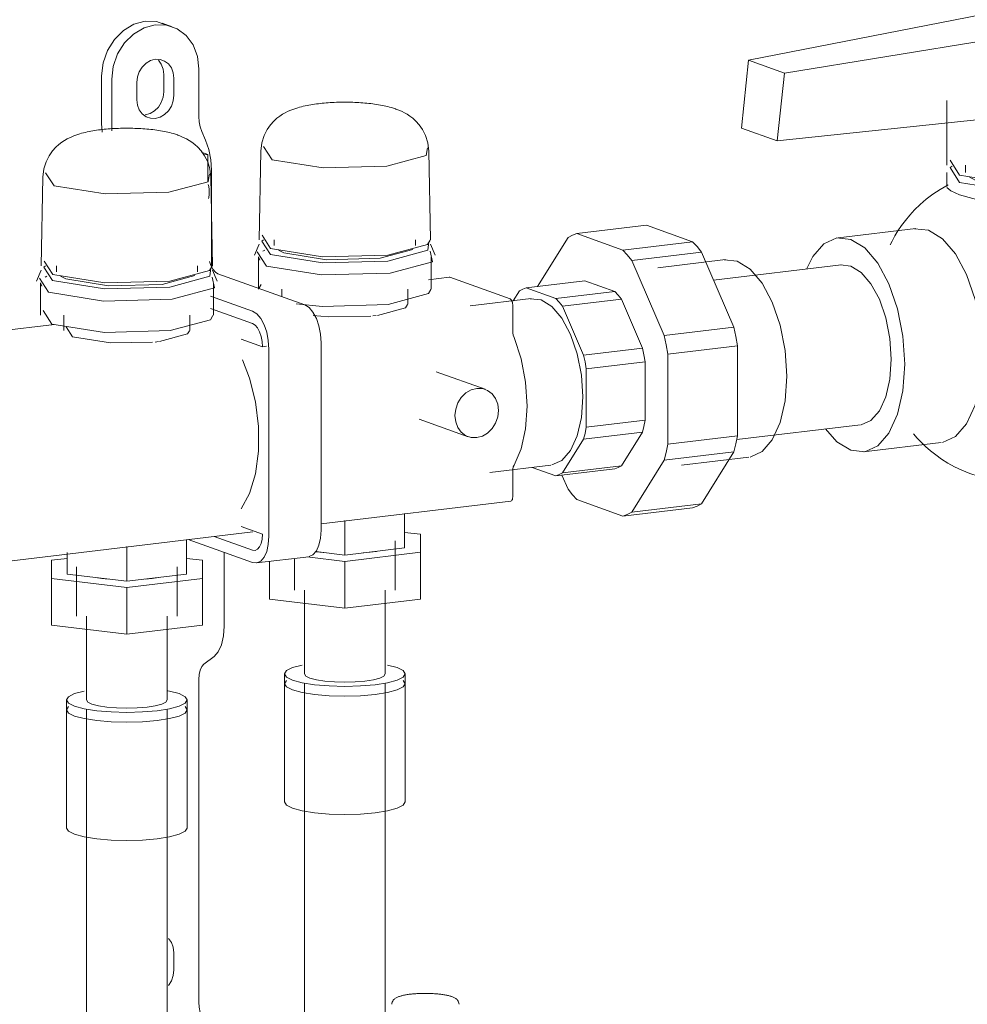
# Model space of a CAD drawing. Header units: millimetres. Extents: x 38570 to 76040, y -5041 to 9267.
# Tile 128 of 169: x 70246 to 70434, y 1296 to 1491. Entities that reach past the tile are written whole.
import ezdxf

# ---------------------------------------------------------------- set-up
doc = ezdxf.new("R2010")
doc.units = ezdxf.units.MM
doc.layers.add('M-EQPM-____-OTLN', color=50, linetype='Continuous', lineweight=20)
doc.layers.add('P-PIPE-____-OTLN', color=3, linetype='Continuous', lineweight=20)

# ---------------------------------------------------------------- blocks, each defined once
blk = doc.blocks.new('ADSK_Коллектор с регулирующими клапанами и расходомерами - N4-1658406-3D Отопление Right')
at = {"layer": 'M-EQPM-____-OTLN'}
for p, q in [((48885.6, 1490.1), (48883.6, 1490.82)), ((48871.57, 1480.37), (48871.57, 1470.9)), ((48883.91, 1477.2), (48883.91, 1480.62)), ((48890.89, 1481.72), (48890.89, 1472.25)), ((48873.57, 1470.18), (48873.57, 1479.66)), ((48878.55, 1475.6), (48878.55, 1479.03)), ((48885.91, 1479.91), (48885.91, 1476.48)), ((48871.57, 1470.9), (48871.66, 1469.18)), ((48873.61, 1469.41), (48873.57, 1470.18)), ((48891.47, 1469.27), (48892.22, 1467.55)), ((48903.74, 1466.3), (48905.41, 1463.67)), ((48891.42, 1465.2), (48892.67, 1464.75)), ((48891.78, 1464.65), (48892.67, 1464.75)), ((48892.67, 1464.75), (48892.67, 1459.33)), ((48903.17, 1465.41), (48902.86, 1447.81)), ((48936.9, 1447.81), (48936.59, 1465.41)), ((48860.44, 1461.12), (48862.11, 1458.5)), ((48893.39, 1461.6), (48893.39, 1442.98)), ((48859.87, 1460.24), (48859.56, 1442.64)), ((48893.6, 1442.64), (48893.29, 1460.24)), ((48903.44, 1448.71), (48905.14, 1446.04)), ((48902.86, 1446.93), (48901.95, 1444.73)), ((48905.87, 1447.8), (48905.87, 1446.63)), ((48933.89, 1446.63), (48933.89, 1447.8)), ((48937.81, 1444.73), (48936.9, 1446.93)), ((48902.49, 1445.37), (48904.29, 1442.55)), ((48903.97, 1445.75), (48903.62, 1445.56)), ((48906.68, 1445.75), (48907.75, 1445.18)), ((48860.14, 1443.54), (48861.84, 1440.87)), ((48893.39, 1442.98), (48893.41, 1442.39)), ((48902.7, 1444.41), (48902.7, 1438.02)), ((48902.7, 1444.41), (48902.98, 1443.76)), ((48937.06, 1438.02), (48937.06, 1444.41)), ((48859.56, 1441.76), (48858.64, 1439.55)), ((48862.57, 1442.63), (48862.57, 1441.45)), ((48890.58, 1441.45), (48890.58, 1442.63)), ((48894.51, 1439.55), (48893.6, 1441.76)), ((48894.67, 1441.05), (48911.92, 1434.86)), ((48859.19, 1440.2), (48860.99, 1437.37)), ((48859.39, 1439.24), (48859.39, 1432.84)), ((48859.39, 1439.24), (48859.68, 1438.59)), ((48860.67, 1440.58), (48860.32, 1440.39)), ((48863.38, 1440.58), (48864.45, 1440.01)), ((48893.76, 1432.84), (48893.76, 1439.24)), ((48903.28, 1438.94), (48902.77, 1438.14)), ((48940.61, 1440.36), (48936.48, 1439.86)), ((48940.6, 1440.35), (48940.73, 1440.34)), ((48940.73, 1440.34), (48952.73, 1436.04)), ((48907.38, 1438.02), (48907.38, 1436.62)), ((48932.38, 1434.98), (48932.38, 1438.02)), ((48901.53, 1433.62), (48893.18, 1436.62)), ((48859.98, 1433.76), (48861.7, 1431.07)), ((48893.18, 1434.17), (48901.53, 1431.18)), ((48953.23, 1434.88), (48953.23, 1429.83)), ((48864.08, 1432.84), (48864.08, 1429.81)), ((48889.08, 1429.81), (48889.08, 1432.84)), ((48925.42, 1432.67), (48926.13, 1432.74)), ((48862.19, 1430.99), (48849.88, 1429.52)), ((48864.5, 1430.48), (48865.75, 1428.52)), ((48882.2, 1427.5), (48882.83, 1427.57)), ((48903.53, 1426.55), (48899.28, 1428.07)), ((48915.17, 1427.34), (48915.17, 1390.16)), ((48903.53, 1426.55), (48904.3, 1426.64)), ((48904.78, 1388.92), (48904.78, 1426.1)), ((48947.77, 1418.11), (48938.02, 1421.6)), ((48934.65, 1412.19), (48944.4, 1408.69)), ((48953.23, 1401.78), (48953.23, 1396.73)), ((48915.17, 1391.41), (48952.84, 1395.91)), ((48919.88, 1392.04), (48919.88, 1385.19)), ((48931.73, 1393.46), (48931.73, 1386.61)), ((48899.28, 1390.89), (48903.53, 1389.37)), ((48785.27, 1375.9), (48901.6, 1389.79)), ((48888.43, 1388.28), (48888.43, 1381.43)), ((48888.77, 1388.3), (48901.53, 1383.73)), ((48901.53, 1386.17), (48893.89, 1388.91)), ((48934.88, 1389.33), (48931.73, 1389.7)), ((48934.88, 1385.74), (48934.88, 1389.33)), ((48876.58, 1386.87), (48876.58, 1380.02)), ((48931.73, 1386.61), (48919.88, 1385.19)), ((48929.88, 1378.24), (48929.88, 1388.02)), ((48864.73, 1384.53), (48861.58, 1384.15)), ((48861.58, 1384.15), (48861.58, 1380.57)), ((48864.73, 1385.7), (48864.73, 1381.43)), ((48891.58, 1384.15), (48888.43, 1384.53)), ((48891.58, 1380.57), (48891.58, 1384.15)), ((48895.89, 1385.75), (48895.89, 1371.11)), ((48902.3, 1383.63), (48912.7, 1384.87)), ((48909.88, 1384.41), (48909.88, 1378.24)), ((48912.42, 1384.84), (48919.88, 1383.95)), ((48919.88, 1385.19), (48914.11, 1385.88)), ((48919.88, 1383.95), (48934.88, 1385.74)), ((48924.88, 1385.74), (48923.5, 1385.61)), ((48926.14, 1385.92), (48924.88, 1385.74)), ((48934.88, 1385.74), (48934.88, 1376.45)), ((48866.58, 1382.85), (48866.58, 1373.07)), ((48886.58, 1373.07), (48886.58, 1382.85)), ((48901.53, 1383.73), (48902.3, 1383.63)), ((48904.88, 1383.83), (48904.88, 1376.45)), ((48919.88, 1383.95), (48919.88, 1374.66)), ((48861.58, 1380.57), (48876.58, 1378.78)), ((48861.58, 1380.57), (48861.58, 1371.27)), ((48876.58, 1380.02), (48864.73, 1381.43)), ((48888.43, 1381.43), (48876.58, 1380.02)), ((48876.58, 1378.78), (48891.58, 1380.57)), ((48881.58, 1380.57), (48880.2, 1380.43)), ((48882.84, 1380.75), (48881.58, 1380.57)), ((48891.58, 1380.57), (48891.58, 1371.27)), ((48876.58, 1378.78), (48876.58, 1369.48)), ((48919.88, 1374.66), (48904.88, 1376.45)), ((48911.88, 1378.24), (48911.88, 1361.61)), ((48934.88, 1376.45), (48919.88, 1374.66)), ((48927.88, 1361.61), (48927.88, 1378.24)), ((48868.58, 1373.07), (48868.58, 1356.43)), ((48884.58, 1356.43), (48884.58, 1373.07)), ((48876.58, 1369.48), (48861.58, 1371.27)), ((48891.58, 1371.27), (48876.58, 1369.48)), ((48893.89, 1365.05), (48891.89, 1363.51)), ((48907.88, 1361.61), (48907.88, 1359.65)), ((48931.88, 1359.65), (48931.88, 1361.61)), ((48890.89, 1360.48), (48890.89, 1296.44)), ((48908.29, 1360.29), (48907.88, 1359.65)), ((48907.88, 1359.65), (48908.29, 1360.29)), ((48907.88, 1359.65), (48907.88, 1336.17)), ((48931.88, 1359.65), (48931.47, 1360.29)), ((48931.47, 1360.29), (48931.88, 1359.65)), ((48931.88, 1336.17), (48931.88, 1359.65)), ((48864.58, 1356.43), (48864.58, 1354.48)), ((48864.99, 1355.12), (48864.58, 1354.48)), ((48864.58, 1354.48), (48864.99, 1355.12)), ((48888.58, 1354.48), (48888.17, 1355.12)), ((48888.17, 1355.12), (48888.58, 1354.48)), ((48888.58, 1354.48), (48888.58, 1356.43)), ((48864.58, 1354.48), (48864.58, 1331)), ((48888.58, 1331), (48888.58, 1354.48)), ((48885.91, 1306.25), (48885.91, 1302.82))]:
    blk.add_line(p, q, dxfattribs=at)
for points in [[(48871.57, 1480.37, 0), (48871.86, 1482.94, 0), (48872.73, 1485.4, 0), (48874.11, 1487.59, 0), (48875.9, 1489.36, 0), (48877.99, 1490.59, 0), (48880.23, 1491.19, 0)], [(48882.23, 1490.47, 0), (48879.99, 1489.87, 0), (48877.9, 1488.65, 0), (48876.11, 1486.88, 0), (48874.73, 1484.69, 0), (48873.86, 1482.22, 0), (48873.57, 1479.66, 0)], [(48880.23, 1491.19, 0), (48882.47, 1491.12, 0), (48884.47, 1490.44, 0)], [(48890.89, 1481.72, 0), (48890.59, 1484.22, 0), (48889.73, 1486.48, 0), (48888.35, 1488.34, 0), (48886.56, 1489.68, 0), (48884.47, 1490.41, 0), (48882.23, 1490.47, 0)], [(48878.55, 1479.03, 0), (48878.67, 1480.12, 0), (48879.04, 1481.17, 0), (48879.63, 1482.1, 0), (48880.39, 1482.85, 0), (48881.28, 1483.37, 0), (48882.23, 1483.63, 0), (48883.18, 1483.6, 0), (48884.07, 1483.29, 0), (48884.83, 1482.72, 0), (48885.42, 1481.93, 0), (48885.78, 1480.97, 0), (48885.91, 1479.91, 0)], [(48883.91, 1480.62, 0), (48883.78, 1481.68, 0), (48883.42, 1482.64, 0), (48882.83, 1483.43, 0)], [(48885.91, 1476.48, 0), (48885.78, 1475.39, 0), (48885.42, 1474.34, 0), (48884.83, 1473.41, 0), (48884.07, 1472.66, 0), (48883.18, 1472.14, 0), (48882.23, 1471.88, 0), (48881.28, 1471.91, 0), (48880.39, 1472.22, 0), (48879.63, 1472.79, 0), (48879.04, 1473.58, 0), (48878.67, 1474.54, 0), (48878.55, 1475.6, 0)], [(48880.23, 1472.6, 0), (48881.18, 1472.86, 0), (48882.07, 1473.38, 0), (48882.83, 1474.13, 0), (48883.42, 1475.06, 0), (48883.78, 1476.11, 0), (48883.91, 1477.2, 0)], [(48903.17, 1465.42, 0), (48903.37, 1467.03, 0), (48903.82, 1468.47, 0), (48904.43, 1469.66, 0), (48905.1, 1470.61, 0), (48905.77, 1471.34, 0), (48906.4, 1471.91, 0), (48906.98, 1472.36, 0), (48907.52, 1472.71, 0), (48908.02, 1473, 0), (48908.49, 1473.24, 0), (48908.93, 1473.44, 0), (48909.34, 1473.61, 0), (48909.75, 1473.76, 0), (48910.14, 1473.89, 0), (48910.52, 1474.01, 0), (48910.89, 1474.12, 0), (48911.27, 1474.22, 0), (48911.63, 1474.31, 0), (48912, 1474.39, 0), (48912.37, 1474.47, 0), (48912.74, 1474.54, 0), (48913.11, 1474.6, 0), (48913.49, 1474.66, 0), (48913.86, 1474.72, 0), (48914.24, 1474.77, 0), (48914.63, 1474.82, 0), (48915.01, 1474.86, 0), (48915.4, 1474.9, 0), (48915.79, 1474.94, 0), (48916.19, 1474.97, 0), (48916.58, 1475, 0), (48916.98, 1475.03, 0), (48917.39, 1475.05, 0), (48917.79, 1475.07, 0), (48918.2, 1475.09, 0), (48918.6, 1475.1, 0), (48919.01, 1475.11, 0), (48919.42, 1475.11, 0), (48919.83, 1475.11, 0), (48920.24, 1475.11, 0), (48920.65, 1475.11, 0), (48921.06, 1475.1, 0), (48921.46, 1475.09, 0), (48921.87, 1475.07, 0), (48922.27, 1475.06, 0), (48922.68, 1475.03, 0), (48923.08, 1475.01, 0), (48923.48, 1474.98, 0), (48923.87, 1474.95, 0), (48924.26, 1474.91, 0), (48924.65, 1474.87, 0), (48925.04, 1474.83, 0), (48925.42, 1474.78, 0), (48925.8, 1474.73, 0), (48926.18, 1474.68, 0), (48926.56, 1474.62, 0), (48926.93, 1474.55, 0), (48927.3, 1474.48, 0), (48927.67, 1474.41, 0), (48928.03, 1474.33, 0), (48928.4, 1474.24, 0), (48928.77, 1474.14, 0), (48929.15, 1474.04, 0), (48929.53, 1473.92, 0), (48929.92, 1473.79, 0), (48930.04, 1473.75, 0)], [(48890.89, 1472.25, 0), (48890.96, 1471.21, 0), (48891.16, 1470.2, 0), (48891.47, 1469.27, 0)], [(48936.59, 1465.42, 0), (48936.39, 1467.03, 0), (48935.93, 1468.47, 0), (48935.33, 1469.66, 0), (48934.66, 1470.61, 0), (48933.99, 1471.34, 0), (48933.36, 1471.91, 0), (48932.78, 1472.36, 0), (48932.24, 1472.71, 0), (48931.74, 1473, 0), (48931.27, 1473.24, 0), (48930.83, 1473.44, 0), (48930.41, 1473.61, 0), (48930.04, 1473.75, 0)], [(48859.87, 1460.25, 0), (48860.07, 1461.86, 0), (48860.52, 1463.3, 0), (48861.13, 1464.49, 0), (48861.8, 1465.44, 0), (48862.46, 1466.17, 0), (48863.09, 1466.74, 0), (48863.68, 1467.18, 0), (48864.22, 1467.54, 0), (48864.72, 1467.83, 0), (48865.18, 1468.06, 0), (48865.62, 1468.26, 0), (48866.04, 1468.44, 0), (48866.45, 1468.59, 0), (48866.84, 1468.72, 0), (48867.22, 1468.84, 0), (48867.59, 1468.95, 0), (48867.96, 1469.05, 0), (48868.33, 1469.13, 0), (48868.7, 1469.22, 0), (48869.07, 1469.29, 0), (48869.44, 1469.36, 0), (48869.81, 1469.43, 0), (48870.19, 1469.49, 0), (48870.56, 1469.55, 0), (48870.94, 1469.6, 0), (48871.32, 1469.65, 0), (48871.71, 1469.69, 0), (48872.1, 1469.73, 0), (48872.49, 1469.77, 0), (48872.89, 1469.8, 0), (48873.28, 1469.83, 0), (48873.68, 1469.86, 0), (48874.08, 1469.88, 0), (48874.49, 1469.9, 0), (48874.89, 1469.91, 0), (48875.3, 1469.93, 0), (48875.71, 1469.93, 0), (48876.12, 1469.94, 0), (48876.53, 1469.94, 0), (48876.94, 1469.94, 0), (48877.35, 1469.94, 0), (48877.76, 1469.93, 0), (48878.16, 1469.92, 0), (48878.57, 1469.9, 0), (48878.97, 1469.88, 0), (48879.38, 1469.86, 0), (48879.78, 1469.84, 0), (48880.17, 1469.81, 0), (48880.57, 1469.78, 0), (48880.96, 1469.74, 0), (48881.35, 1469.7, 0), (48881.74, 1469.66, 0), (48882.12, 1469.61, 0), (48882.5, 1469.56, 0), (48882.88, 1469.5, 0), (48883.25, 1469.44, 0), (48883.63, 1469.38, 0), (48884, 1469.31, 0), (48884.37, 1469.24, 0), (48884.73, 1469.16, 0), (48885.1, 1469.07, 0), (48885.47, 1468.97, 0), (48885.85, 1468.87, 0), (48886.23, 1468.75, 0), (48886.62, 1468.62, 0), (48886.73, 1468.58, 0)], [(48893.29, 1460.25, 0), (48893.09, 1461.86, 0), (48892.63, 1463.3, 0), (48892.02, 1464.49, 0), (48891.36, 1465.44, 0), (48890.69, 1466.17, 0), (48890.06, 1466.74, 0), (48889.48, 1467.18, 0), (48888.94, 1467.54, 0), (48888.44, 1467.83, 0), (48887.97, 1468.06, 0), (48887.53, 1468.26, 0), (48887.11, 1468.44, 0), (48886.73, 1468.58, 0)], [(48892.22, 1467.55, 0), (48892.85, 1465.7, 0), (48893.25, 1463.67, 0), (48893.39, 1461.6, 0)], [(48905.41, 1463.67, 0), (48915.55, 1462.06, 0), (48928.24, 1462.41, 0), (48936.02, 1464.51, 0), (48936.31, 1466.03, 0)], [(48862.11, 1458.5, 0), (48872.25, 1456.89, 0), (48884.93, 1457.23, 0), (48892.72, 1459.33, 0), (48893.01, 1460.86, 0)], [(48892.81, 1456, 0), (48892.85, 1456.2, 0), (48892.88, 1456.4, 0), (48892.91, 1456.6, 0), (48892.93, 1456.8, 0), (48892.94, 1457, 0), (48892.95, 1457.2, 0), (48892.95, 1457.4, 0), (48892.94, 1457.6, 0), (48892.92, 1457.8, 0), (48892.9, 1458, 0), (48892.87, 1458.19, 0), (48892.83, 1458.39, 0), (48892.79, 1458.58, 0), (48892.74, 1458.77, 0)], [(48903.72, 1447.77, 0), (48903.38, 1447.54, 0), (48905.08, 1444.86, 0)], [(48905.08, 1444.86, 0), (48915.46, 1443.21, 0), (48928.42, 1443.57, 0), (48936.38, 1445.71, 0), (48936.58, 1447.37, 0)], [(48905.14, 1446.04, 0), (48915.47, 1444.4, 0), (48928.39, 1444.75, 0), (48936.32, 1446.89, 0), (48936.82, 1447.73, 0)], [(48904.29, 1442.55, 0), (48915.22, 1440.81, 0), (48928.88, 1441.18, 0), (48937.27, 1443.44, 0), (48936.83, 1445.54, 0)], [(48907.75, 1445.18, 0), (48916.25, 1443.83, 0), (48926.88, 1444.12, 0), (48933.41, 1445.88, 0)], [(48892.98, 1443.49, 0), (48893.26, 1442.7, 0), (48893.67, 1441.93, 0), (48894.16, 1441.36, 0), (48894.67, 1441.05, 0)], [(48860.42, 1442.6, 0), (48860.08, 1442.37, 0), (48861.78, 1439.69, 0)], [(48861.78, 1439.69, 0), (48872.16, 1438.04, 0), (48885.12, 1438.39, 0), (48893.08, 1440.54, 0), (48893.28, 1442.2, 0)], [(48861.84, 1440.87, 0), (48872.17, 1439.23, 0), (48885.09, 1439.58, 0), (48893.02, 1441.72, 0), (48893.52, 1442.56, 0)], [(48860.99, 1437.37, 0), (48871.92, 1435.64, 0), (48885.58, 1436.01, 0), (48893.96, 1438.27, 0), (48893.53, 1440.37, 0)], [(48864.45, 1440.01, 0), (48872.95, 1438.65, 0), (48883.58, 1438.94, 0), (48890.11, 1440.7, 0)], [(48910.22, 1435.11, 0), (48915.43, 1434.58, 0), (48928.47, 1434.94, 0), (48936.48, 1437.1, 0), (48936.99, 1437.94, 0)], [(48952.73, 1436.04, 0), (48952.86, 1435.96, 0), (48952.98, 1435.82, 0), (48953.08, 1435.63, 0), (48953.16, 1435.4, 0), (48953.21, 1435.14, 0), (48953.23, 1434.88, 0)], [(48904.78, 1426.1, 0), (48904.67, 1427.78, 0), (48904.35, 1429.43, 0), (48903.83, 1430.94, 0), (48903.16, 1432.19, 0), (48902.37, 1433.1, 0), (48901.53, 1433.62, 0)], [(48911.92, 1434.86, 0), (48912.77, 1434.35, 0), (48913.55, 1433.43, 0), (48914.22, 1432.18, 0), (48914.74, 1430.68, 0), (48915.06, 1429.03, 0), (48915.17, 1427.34, 0)], [(48926.34, 1432.77, 0), (48931.95, 1434.31, 0), (48932.32, 1434.93, 0)], [(48861.7, 1431.07, 0), (48872.13, 1429.41, 0), (48885.17, 1429.77, 0), (48893.18, 1431.92, 0), (48893.68, 1432.76, 0)], [(48901.53, 1431.18, 0), (48902.05, 1430.86, 0), (48902.53, 1430.29, 0), (48902.95, 1429.52, 0), (48903.26, 1428.6, 0), (48903.46, 1427.58, 0), (48903.53, 1426.55, 0)], [(48913.59, 1432.76, 0), (48916.64, 1432.49, 0), (48925.01, 1432.63, 0)], [(48883.04, 1427.6, 0), (48888.65, 1429.14, 0), (48889.02, 1429.75, 0)], [(48953.23, 1429.83, 0), (48953.26, 1429.33, 0), (48953.35, 1428.83, 0), (48953.5, 1428.38, 0)], [(48865.75, 1428.52, 0), (48873.34, 1427.31, 0), (48881.7, 1427.46, 0)], [(48953.5, 1428.38, 0), (48954.91, 1424.13, 0), (48955.8, 1419.5, 0), (48956.1, 1414.77, 0), (48955.8, 1410.27, 0), (48954.91, 1406.27, 0), (48953.5, 1403.03, 0)], [(48899.56, 1423.97, 0), (48900.94, 1420.35, 0), (48902.11, 1415.63, 0), (48902.71, 1410.69, 0), (48902.71, 1405.82, 0), (48902.11, 1401.31, 0), (48900.94, 1397.42, 0), (48899.28, 1394.39, 0)], [(48950.41, 1413.92, 0), (48950.27, 1415.16, 0), (48949.83, 1416.29, 0), (48949.15, 1417.22, 0), (48948.25, 1417.89, 0), (48947.2, 1418.26, 0), (48946.08, 1418.29, 0), (48944.96, 1417.99, 0), (48943.92, 1417.38, 0), (48943.02, 1416.49, 0), (48942.33, 1415.4, 0), (48941.9, 1414.17, 0), (48941.75, 1412.88, 0)], [(48941.75, 1412.88, 0), (48941.9, 1411.63, 0), (48942.33, 1410.51, 0), (48943.02, 1409.57, 0), (48943.92, 1408.9, 0), (48944.96, 1408.54, 0), (48946.08, 1408.51, 0), (48947.2, 1408.81, 0), (48948.25, 1409.42, 0), (48949.15, 1410.31, 0), (48949.83, 1411.4, 0), (48950.27, 1412.63, 0), (48950.41, 1413.92, 0)], [(48953.5, 1403.03, 0), (48953.35, 1402.69, 0), (48953.26, 1402.26, 0), (48953.23, 1401.78, 0)], [(48953.23, 1396.73, 0), (48953.21, 1396.48, 0), (48953.16, 1396.26, 0), (48953.08, 1396.09, 0), (48952.98, 1395.97, 0), (48952.86, 1395.91, 0), (48952.84, 1395.91, 0)], [(48915.17, 1390.16, 0), (48915.06, 1388.56, 0), (48914.74, 1387.14, 0), (48914.22, 1386.01, 0), (48913.55, 1385.24, 0), (48912.77, 1384.88, 0)], [(48903.53, 1389.37, 0), (48903.46, 1388.38, 0), (48903.26, 1387.51, 0), (48902.95, 1386.81, 0), (48902.53, 1386.34, 0), (48902.05, 1386.12, 0), (48901.53, 1386.17, 0)], [(48902.37, 1383.64, 0), (48903.16, 1384, 0), (48903.83, 1384.77, 0), (48904.35, 1385.9, 0), (48904.67, 1387.31, 0), (48904.78, 1388.92, 0)], [(48916.25, 1385.61, 0), (48914.88, 1385.74, 0), (48914.05, 1385.85, 0)], [(48872.95, 1380.43, 0), (48871.58, 1380.57, 0), (48870.33, 1380.75, 0)], [(48895.89, 1371.11, 0), (48895.75, 1369.14, 0), (48895.35, 1367.39, 0), (48894.72, 1366, 0), (48893.89, 1365.05, 0)], [(48891.89, 1363.51, 0), (48891.47, 1363.04, 0), (48891.16, 1362.34, 0), (48890.96, 1361.47, 0), (48890.89, 1360.48, 0)], [(48911.39, 1363.36, 0), (48909.49, 1362.85, 0), (48908.29, 1362.25, 0), (48907.88, 1361.61, 0)], [(48931.88, 1361.61, 0), (48931.47, 1362.25, 0), (48930.27, 1362.85, 0), (48928.36, 1363.36, 0)], [(48907.88, 1361.61, 0), (48908.29, 1360.96, 0), (48909.49, 1360.37, 0), (48911.39, 1359.85, 0), (48913.88, 1359.46, 0), (48916.77, 1359.21, 0), (48919.88, 1359.12, 0), (48922.99, 1359.21, 0), (48925.88, 1359.46, 0)], [(48923.88, 1360.17, 0), (48921.95, 1360.01, 0), (48919.88, 1359.95, 0), (48917.81, 1360.01, 0), (48915.88, 1360.17, 0), (48914.22, 1360.44, 0), (48912.95, 1360.78, 0), (48912.15, 1361.18, 0), (48911.88, 1361.61, 0)], [(48927.88, 1361.61, 0), (48927.61, 1361.18, 0), (48926.81, 1360.78, 0), (48925.54, 1360.44, 0), (48923.88, 1360.17, 0)], [(48925.88, 1359.46, 0), (48928.36, 1359.85, 0), (48930.27, 1360.37, 0), (48931.47, 1360.96, 0), (48931.88, 1361.61, 0)], [(48907.88, 1359.65, 0), (48908.29, 1359.01, 0), (48909.49, 1358.41, 0), (48911.39, 1357.89, 0), (48913.88, 1357.5, 0), (48916.77, 1357.25, 0), (48919.88, 1357.17, 0), (48922.99, 1357.25, 0), (48925.88, 1357.5, 0)], [(48925.88, 1357.5, 0), (48922.99, 1357.25, 0), (48919.88, 1357.17, 0), (48916.77, 1357.25, 0), (48913.88, 1357.5, 0), (48911.39, 1357.89, 0), (48909.49, 1358.41, 0), (48908.29, 1359.01, 0), (48907.88, 1359.65, 0)], [(48925.88, 1357.5, 0), (48928.36, 1357.89, 0), (48930.27, 1358.41, 0), (48931.47, 1359.01, 0), (48931.88, 1359.65, 0)], [(48931.88, 1359.65, 0), (48931.47, 1359.01, 0), (48930.27, 1358.41, 0), (48928.36, 1357.89, 0), (48925.88, 1357.5, 0)], [(48868.09, 1358.19, 0), (48866.19, 1357.68, 0), (48864.99, 1357.08, 0), (48864.58, 1356.43, 0)], [(48888.58, 1356.43, 0), (48888.17, 1357.08, 0), (48886.97, 1357.68, 0), (48885.06, 1358.19, 0), (48884.7, 1358.26, 0)], [(48864.58, 1356.43, 0), (48864.99, 1355.79, 0), (48866.19, 1355.19, 0), (48868.09, 1354.68, 0), (48870.58, 1354.28, 0), (48873.47, 1354.04, 0), (48876.58, 1353.95, 0), (48879.68, 1354.04, 0), (48882.58, 1354.28, 0)], [(48880.58, 1355, 0), (48878.65, 1354.84, 0), (48876.58, 1354.78, 0), (48874.51, 1354.84, 0), (48872.58, 1355, 0), (48870.92, 1355.26, 0), (48869.65, 1355.61, 0), (48868.85, 1356.01, 0), (48868.58, 1356.43, 0)], [(48884.58, 1356.43, 0), (48884.31, 1356.01, 0), (48883.51, 1355.61, 0), (48882.23, 1355.26, 0), (48880.58, 1355, 0)], [(48882.58, 1354.28, 0), (48885.06, 1354.68, 0), (48886.97, 1355.19, 0), (48888.17, 1355.79, 0), (48888.58, 1356.43, 0)], [(48864.58, 1354.48, 0), (48864.99, 1353.83, 0), (48866.19, 1353.24, 0), (48868.09, 1352.72, 0), (48870.58, 1352.33, 0), (48873.47, 1352.08, 0), (48876.58, 1351.99, 0), (48879.68, 1352.08, 0), (48882.58, 1352.33, 0)], [(48882.58, 1352.33, 0), (48879.68, 1352.08, 0), (48876.58, 1351.99, 0), (48873.47, 1352.08, 0), (48870.58, 1352.33, 0), (48868.09, 1352.72, 0), (48866.19, 1353.24, 0), (48864.99, 1353.83, 0), (48864.58, 1354.48, 0)], [(48882.58, 1352.33, 0), (48885.06, 1352.72, 0), (48886.97, 1353.24, 0), (48888.17, 1353.83, 0), (48888.58, 1354.48, 0)], [(48888.58, 1354.48, 0), (48888.17, 1353.83, 0), (48886.97, 1353.24, 0), (48885.06, 1352.72, 0), (48882.58, 1352.33, 0)], [(48925.88, 1334.02, 0), (48922.99, 1333.77, 0), (48919.88, 1333.69, 0), (48916.77, 1333.77, 0), (48913.88, 1334.02, 0), (48911.39, 1334.41, 0), (48909.49, 1334.93, 0), (48908.29, 1335.53, 0), (48907.88, 1336.17, 0)], [(48931.88, 1336.17, 0), (48931.47, 1335.53, 0), (48930.27, 1334.93, 0), (48928.36, 1334.41, 0), (48925.88, 1334.02, 0)], [(48882.58, 1328.85, 0), (48879.68, 1328.6, 0), (48876.58, 1328.51, 0), (48873.47, 1328.6, 0), (48870.58, 1328.85, 0), (48868.09, 1329.24, 0), (48866.19, 1329.76, 0), (48864.99, 1330.35, 0), (48864.58, 1331, 0)], [(48888.58, 1331, 0), (48888.17, 1330.35, 0), (48886.97, 1329.76, 0), (48885.06, 1329.24, 0), (48882.58, 1328.85, 0)], [(48884.83, 1309.06, 0), (48885.42, 1308.27, 0), (48885.78, 1307.31, 0), (48885.91, 1306.25, 0)], [(48885.91, 1302.82, 0), (48885.78, 1301.73, 0), (48885.42, 1300.69, 0), (48884.83, 1299.75, 0)], [(48929.2, 1296, 0), (48929.23, 1296.23, 0), (48929.29, 1296.45, 0), (48929.38, 1296.64, 0), (48929.49, 1296.8, 0), (48929.6, 1296.93, 0), (48929.72, 1297.04, 0), (48929.84, 1297.13, 0), (48929.96, 1297.21, 0), (48930.09, 1297.29, 0), (48930.21, 1297.35, 0), (48930.34, 1297.41, 0), (48930.48, 1297.47, 0), (48930.61, 1297.52, 0), (48930.76, 1297.57, 0), (48930.91, 1297.62, 0), (48931.06, 1297.66, 0), (48931.22, 1297.7, 0), (48931.38, 1297.74, 0), (48931.55, 1297.78, 0), (48931.73, 1297.82, 0), (48931.91, 1297.85, 0), (48932.09, 1297.89, 0), (48932.29, 1297.92, 0), (48932.48, 1297.95, 0), (48932.68, 1297.98, 0), (48932.89, 1298, 0), (48933.09, 1298.03, 0), (48933.31, 1298.05, 0), (48933.52, 1298.07, 0), (48933.74, 1298.09, 0), (48933.96, 1298.11, 0), (48934.19, 1298.12, 0), (48934.42, 1298.13, 0), (48934.65, 1298.14, 0), (48934.88, 1298.15, 0), (48935.11, 1298.16, 0), (48935.35, 1298.17, 0), (48935.58, 1298.17, 0), (48935.82, 1298.17, 0), (48936.05, 1298.17, 0), (48936.29, 1298.17, 0), (48936.52, 1298.16, 0), (48936.75, 1298.16, 0), (48936.99, 1298.15, 0), (48937.22, 1298.14, 0), (48937.45, 1298.13, 0), (48937.67, 1298.11, 0), (48937.9, 1298.1, 0), (48938.12, 1298.08, 0), (48938.34, 1298.06, 0), (48938.55, 1298.04, 0), (48938.76, 1298.02, 0), (48938.97, 1297.99, 0), (48939.17, 1297.96, 0), (48939.37, 1297.94, 0), (48939.56, 1297.91, 0), (48939.75, 1297.87, 0), (48939.93, 1297.84, 0), (48940.11, 1297.8, 0), (48940.29, 1297.77, 0), (48940.45, 1297.73, 0), (48940.61, 1297.69, 0), (48940.77, 1297.64, 0), (48940.92, 1297.6, 0), (48941.07, 1297.55, 0), (48941.13, 1297.53, 0)], [(48890.89, 1296.44, 0), (48890.96, 1295.4, 0), (48891.16, 1294.39, 0), (48891.47, 1293.46, 0)], [(48942.56, 1296, 0), (48942.53, 1296.23, 0), (48942.47, 1296.45, 0), (48942.38, 1296.64, 0), (48942.27, 1296.8, 0), (48942.16, 1296.93, 0), (48942.04, 1297.04, 0), (48941.92, 1297.13, 0), (48941.8, 1297.21, 0), (48941.67, 1297.29, 0), (48941.55, 1297.35, 0), (48941.42, 1297.41, 0), (48941.28, 1297.47, 0), (48941.14, 1297.52, 0), (48941.13, 1297.53, 0)]]:
    blk.add_polyline3d(points, dxfattribs=at)
blk = doc.blocks.new('ADSK_Полипропилен_Муфта разъемная НР - 32 х 1_-1631817-3D Отопление Right')
at = {"layer": 'P-PIPE-____-OTLN', "color": 5}
for p, q in [((50109.88, -1642.93), (50123.74, -1641.27)), ((50123.74, -1641.27), (50132.86, -1644.54)), ((50108.13, -1643.72), (50102.05, -1653.43)), ((50119.01, -1646.2), (50109.88, -1642.93)), ((50132.86, -1644.54), (50119.01, -1646.2)), ((50120.77, -1648.25), (50134.62, -1646.6)), ((50134.62, -1646.6), (50141.07, -1661.53)), ((50127.22, -1663.19), (50120.77, -1648.25)), ((50139.38, -1648.11), (50125.96, -1649.71)), ((50111.48, -1652.31), (50099.79, -1653.7)), ((50105.72, -1655.83), (50099.79, -1653.7)), ((50111.48, -1652.31), (50117.41, -1654.43)), ((50100.78, -1655.84), (50088.66, -1657.29)), ((50098.49, -1654.29), (50097.25, -1656.27)), ((50105.72, -1655.83), (50117.41, -1654.43)), ((50118.72, -1655.96), (50107.02, -1657.35)), ((50111.21, -1667.05), (50107.02, -1657.35)), ((50118.72, -1655.96), (50122.91, -1665.66)), ((50141.07, -1661.53), (50127.22, -1663.19)), ((50127.95, -1666.89), (50141.8, -1665.23)), ((50141.8, -1665.23), (50141.8, -1683.09)), ((50111.21, -1667.05), (50122.91, -1665.66)), ((50127.95, -1684.74), (50127.95, -1666.89)), ((50123.45, -1668.41), (50111.76, -1669.8)), ((50123.45, -1668.41), (50123.45, -1680)), ((50111.76, -1681.4), (50111.76, -1669.8)), ((50111.76, -1681.4), (50123.45, -1680)), ((50122.91, -1682.36), (50111.21, -1683.76)), ((50122.91, -1682.36), (50118.72, -1689.06)), ((50141.8, -1683.09), (50127.95, -1684.74)), ((50107.02, -1690.46), (50111.21, -1683.76)), ((50127.22, -1687.92), (50141.07, -1686.27)), ((50141.07, -1686.27), (50134.62, -1696.58)), ((50092.61, -1690.36), (50104.73, -1688.91)), ((50107.02, -1690.46), (50118.72, -1689.06)), ((50120.77, -1698.23), (50127.22, -1687.92)), ((50130.65, -1688.93), (50144.07, -1687.33)), ((50100.98, -1689.35), (50105.72, -1691.05)), ((50117.41, -1689.65), (50105.72, -1691.05)), ((50106.91, -1690.89), (50108.13, -1693.7)), ((50109.88, -1695.76), (50119.01, -1699.03)), ((50134.62, -1696.58), (50120.77, -1698.23)), ((50119.01, -1699.03), (50132.86, -1697.37))]:
    blk.add_line(p, q, dxfattribs=at)
for points in [[(50109.88, -1642.93, 0), (50108.99, -1643.26, 0), (50108.13, -1643.72, 0)], [(50132.86, -1644.54, 0), (50133.76, -1645.52, 0), (50134.62, -1646.6, 0)], [(50120.77, -1648.25, 0), (50119.9, -1647.17, 0), (50119.01, -1646.2, 0)], [(50139.17, -1648.14, 0), (50141.73, -1648.4, 0), (50144.28, -1649.97, 0), (50146.66, -1652.75, 0), (50148.71, -1656.56, 0), (50150.28, -1661.12, 0), (50151.26, -1666.14, 0), (50151.6, -1671.26, 0)], [(50099.79, -1653.7, 0), (50099.13, -1653.95, 0), (50098.49, -1654.29, 0)], [(50100.6, -1655.87, 0), (50102.76, -1656.08, 0), (50104.91, -1657.41, 0), (50106.92, -1659.76, 0), (50108.64, -1662.97, 0), (50109.96, -1666.81, 0), (50110.8, -1671.04, 0), (50111.08, -1675.36, 0)], [(50107.02, -1657.35, 0), (50106.38, -1656.55, 0), (50105.72, -1655.83, 0)], [(50117.41, -1654.43, 0), (50118.07, -1655.15, 0), (50118.72, -1655.96, 0)], [(50141.07, -1661.53, 0), (50141.47, -1663.37, 0), (50141.8, -1665.23, 0)], [(50127.95, -1666.89, 0), (50127.61, -1665.03, 0), (50127.22, -1663.19, 0)], [(50111.76, -1669.8, 0), (50111.51, -1668.42, 0), (50111.21, -1667.05, 0)], [(50122.91, -1665.66, 0), (50123.2, -1667.02, 0), (50123.45, -1668.41, 0)], [(50151.6, -1671.26, 0), (50151.26, -1676.14, 0), (50150.28, -1680.45, 0), (50148.71, -1683.88, 0), (50146.66, -1686.22, 0), (50144.28, -1687.3, 0)], [(50111.08, -1675.36, 0), (50110.8, -1679.47, 0), (50109.96, -1683.1, 0), (50108.64, -1686, 0), (50106.92, -1687.97, 0), (50104.91, -1688.88, 0)], [(50123.45, -1680, 0), (50123.2, -1681.21, 0), (50122.91, -1682.36, 0)], [(50111.21, -1683.76, 0), (50111.51, -1682.61, 0), (50111.76, -1681.4, 0)], [(50141.8, -1683.09, 0), (50141.47, -1684.71, 0), (50141.07, -1686.27, 0)], [(50127.22, -1687.92, 0), (50127.61, -1686.37, 0), (50127.95, -1684.74, 0)], [(50118.72, -1689.06, 0), (50118.07, -1689.41, 0), (50117.41, -1689.65, 0)], [(50105.72, -1691.05, 0), (50106.38, -1690.8, 0), (50107.02, -1690.46, 0)], [(50108.13, -1693.7, 0), (50108.99, -1694.78, 0), (50109.88, -1695.76, 0)], [(50134.62, -1696.58, 0), (50133.76, -1697.04, 0), (50132.86, -1697.37, 0)], [(50119.01, -1699.03, 0), (50119.9, -1698.69, 0), (50120.77, -1698.23, 0)]]:
    blk.add_polyline3d(points, dxfattribs=at)
blk = doc.blocks.new('VTp_744_0 Кран шаровой ППР - VTp_744_0-1635849-3D Отопление Right')
at = {"layer": 'P-PIPE-____-OTLN', "color": 5}
for p, q in [((49076.35, 1494.7), (49060.41, 1494.19)), ((49084.29, 1491.86), (49076.35, 1494.7)), ((49046.55, 1492.53), (49000.08, 1483.45)), ((49051.58, 1493.13), (49046.55, 1492.53)), ((49056.6, 1488.93), (49046.55, 1492.53)), ((49050.51, 1492.54), (49050.51, 1491.56)), ((49066.03, 1492.17), (49070.46, 1490.58)), ((49066.23, 1491.99), (49066.51, 1491.56)), ((49066.51, 1491.56), (49066.51, 1492.54)), ((49070.46, 1490.58), (49084.29, 1491.86)), ((49084.29, 1491.86), (49085.83, 1476.84)), ((49056.6, 1488.93), (49070.46, 1490.58)), ((49070.46, 1478.85), (49070.46, 1490.58)), ((49007.23, 1480.89), (49056.6, 1488.93)), ((49056.6, 1488.93), (49056.6, 1477.19)), ((49000.08, 1483.45), (48998.68, 1469.96)), ((49007.23, 1480.89), (49000.08, 1483.45)), ((49005.74, 1467.43), (49007.23, 1480.89)), ((49085.83, 1476.84), (49077.54, 1475.55)), ((49039.46, 1475.42), (49039.46, 1462.6)), ((49077.56, 1475.42), (49077.52, 1475.82)), ((49077.56, 1462.6), (49077.56, 1475.42)), ((49049.06, 1471.99), (49005.74, 1467.43)), ((48998.68, 1469.96), (49005.74, 1467.43)), ((49040.1, 1463.62), (49042.01, 1460.63)), ((49043.16, 1462.6), (49043.16, 1461.13)), ((49073.86, 1461.13), (49073.86, 1462.6)), ((49039.46, 1461.13), (49039.46, 1458.36)), ((49077.56, 1458.36), (49077.56, 1461.13)), ((49043.89, 1460.28), (49045.21, 1459.54)), ((49094.07, 1457.29), (49078.66, 1455.45)), ((49033.28, 1450.03), (49017.86, 1448.18)), ((49033.05, 1449.99), (49035.82, 1449.71)), ((49083.73, 1412.95), (49099.15, 1414.79)), ((49022.94, 1405.69), (49038.35, 1407.53)), ((49055.22, 1400.13), (49069.08, 1401.78))]:
    blk.add_line(p, q, dxfattribs=at)
for points in [[(49065.43, 1493.36, 0), (49064.16, 1493.71, 0), (49062.51, 1493.97, 0), (49060.58, 1494.14, 0), (49058.51, 1494.19, 0), (49056.43, 1494.14, 0), (49054.51, 1493.97, 0), (49052.85, 1493.71, 0), (49051.58, 1493.36, 0), (49050.78, 1492.96, 0), (49050.51, 1492.54, 0)], [(49050.51, 1492.54, 0), (49050.78, 1492.11, 0), (49051.58, 1491.71, 0)], [(49050.51, 1491.56, 0), (49050.78, 1491.99, 0), (49051.58, 1492.39, 0)], [(49051.58, 1491.71, 0), (49052.85, 1491.37, 0), (49054.51, 1491.1, 0), (49056.43, 1490.94, 0), (49058.51, 1490.88, 0), (49060.58, 1490.94, 0), (49062.51, 1491.1, 0), (49064.16, 1491.37, 0), (49065.43, 1491.71, 0), (49066.23, 1492.11, 0), (49066.51, 1492.54, 0)], [(49066.51, 1492.54, 0), (49066.23, 1492.96, 0), (49065.43, 1493.36, 0)], [(49051.58, 1490.73, 0), (49050.78, 1491.13, 0), (49050.51, 1491.56, 0)], [(49066.51, 1491.56, 0), (49066.23, 1491.13, 0), (49065.43, 1490.73, 0), (49064.16, 1490.39, 0), (49062.51, 1490.12, 0), (49060.58, 1489.96, 0), (49058.51, 1489.9, 0), (49056.43, 1489.96, 0), (49054.51, 1490.12, 0), (49052.85, 1490.39, 0), (49051.58, 1490.73, 0)], [(49070.46, 1478.85, 0), (49063.46, 1478.68, 0), (49056.6, 1477.19, 0)], [(49077.54, 1475.55, 0), (49077.08, 1476.79, 0), (49076.16, 1477.57, 0), (49075.08, 1478.08, 0), (49073.97, 1478.41, 0), (49072.81, 1478.64, 0), (49071.63, 1478.78, 0), (49070.46, 1478.85, 0)], [(49056.6, 1477.19, 0), (49055.34, 1476.79, 0), (49054.08, 1476.33, 0), (49052.84, 1475.78, 0), (49051.65, 1475.14, 0), (49050.52, 1474.34, 0), (49049.54, 1473.32, 0), (49049.06, 1471.99, 0)], [(49040.5, 1462.42, 0), (49040.1, 1462.15, 0), (49042.01, 1459.16, 0)], [(49042.01, 1460.63, 0), (49053.57, 1458.79, 0), (49068.03, 1459.19, 0), (49076.91, 1461.58, 0), (49077.3, 1463, 0)], [(49042.01, 1459.16, 0), (49053.57, 1457.32, 0), (49068.03, 1457.72, 0), (49076.91, 1460.11, 0), (49077.39, 1461.65, 0)], [(49039.7, 1458.68, 0), (49038.13, 1457.81, 0), (49036.68, 1456.86, 0), (49035.36, 1455.86, 0), (49034.16, 1454.82, 0), (49033.07, 1453.77, 0), (49032.1, 1452.71, 0), (49031.23, 1451.65, 0), (49030.46, 1450.6, 0), (49029.76, 1449.57, 0), (49029.14, 1448.55, 0), (49028.59, 1447.55, 0), (49028.2, 1446.77, 0)], [(49045.21, 1459.54, 0), (49054.53, 1458.06, 0), (49066.18, 1458.38, 0), (49073.33, 1460.31, 0)], [(49077.51, 1458.71, 0), (49077.3, 1457.4, 0), (49076.12, 1455.87, 0), (49074.08, 1454.1, 0)], [(49075.99, 1460.26, 0), (49077.34, 1459.52, 0), (49078.59, 1458.73, 0), (49079.73, 1457.92, 0), (49080.78, 1457.09, 0), (49081.74, 1456.25, 0), (49082.62, 1455.4, 0), (49083.42, 1454.56, 0), (49084.16, 1453.71, 0), (49084.84, 1452.88, 0), (49085.47, 1452.05, 0), (49086.05, 1451.23, 0), (49086.58, 1450.41, 0), (49087.07, 1449.6, 0), (49087.53, 1448.8, 0), (49087.75, 1448.4, 0)], [(49042.01, 1456.75, 0), (49040.27, 1457.51, 0), (49039.49, 1458.2, 0)], [(49060.22, 1452.44, 0), (49055.98, 1453.46, 0), (49051.79, 1454.36, 0), (49047.92, 1455.18, 0), (49044.6, 1455.96, 0), (49042.01, 1456.75, 0)], [(49093.84, 1457.25, 0), (49096.61, 1456.98, 0), (49099.38, 1455.27, 0), (49101.96, 1452.25, 0), (49104.18, 1448.13, 0), (49105.88, 1443.19, 0), (49106.95, 1437.75, 0), (49107.31, 1432.2, 0)], [(49074.08, 1454.1, 0), (49071.38, 1452.54, 0), (49068.02, 1451.69, 0), (49064.21, 1451.69, 0), (49060.22, 1452.44, 0)], [(49035.82, 1449.71, 0), (49038.58, 1448.01, 0), (49041.17, 1444.99, 0), (49043.38, 1440.87, 0), (49045.08, 1435.92, 0), (49046.15, 1430.49, 0), (49046.52, 1424.94, 0)], [(49091.89, 1430.36, 0), (49091.53, 1435.91, 0), (49090.46, 1441.34, 0), (49088.76, 1446.29, 0), (49086.54, 1450.41, 0)], [(49031.1, 1423.1, 0), (49030.74, 1428.65, 0), (49029.67, 1434.08, 0), (49027.97, 1439.03, 0), (49025.75, 1443.15, 0), (49023.17, 1446.17, 0), (49020.4, 1447.87, 0), (49017.63, 1448.15, 0), (49015.05, 1446.98, 0), (49012.83, 1444.45, 0), (49011.65, 1442.12, 0)], [(49107.31, 1432.2, 0), (49106.95, 1426.92, 0), (49105.88, 1422.25, 0), (49104.18, 1418.52, 0), (49101.96, 1415.99, 0), (49099.38, 1414.82, 0)], [(49088.76, 1416.68, 0), (49090.46, 1420.41, 0), (49091.53, 1425.07, 0), (49091.89, 1430.36, 0)], [(49046.52, 1424.94, 0), (49046.15, 1419.65, 0), (49045.08, 1414.99, 0), (49043.38, 1411.26, 0), (49041.17, 1408.73, 0), (49038.58, 1407.56, 0)], [(49015.35, 1410.29, 0), (49017.63, 1407.7, 0), (49020.4, 1406, 0), (49023.17, 1405.72, 0), (49025.75, 1406.89, 0), (49027.97, 1409.42, 0), (49029.67, 1413.15, 0), (49030.74, 1417.81, 0), (49031.1, 1423.1, 0)], [(49069.08, 1401.78, 0), (49071.05, 1402.1, 0), (49072.97, 1402.57, 0), (49074.81, 1403.18, 0), (49076.55, 1403.92, 0), (49078.18, 1404.76, 0), (49079.69, 1405.68, 0), (49081.07, 1406.65, 0), (49082.32, 1407.68, 0), (49083.46, 1408.72, 0), (49084.48, 1409.78, 0), (49085.39, 1410.84, 0), (49086.21, 1411.89, 0), (49086.94, 1412.94, 0), (49087.59, 1413.96, 0), (49088.18, 1414.97, 0), (49088.69, 1415.96, 0), (49089.16, 1416.94, 0), (49089.57, 1417.89, 0), (49089.93, 1418.82, 0), (49090.26, 1419.74, 0), (49090.55, 1420.65, 0), (49090.8, 1421.53, 0), (49090.91, 1421.94, 0)], [(49044.03, 1401.4, 0), (49042.45, 1402.03, 0), (49040.99, 1402.72, 0), (49039.64, 1403.47, 0), (49038.4, 1404.26, 0), (49037.26, 1405.07, 0), (49036.21, 1405.9, 0), (49035.25, 1406.75, 0), (49034.38, 1407.59, 0), (49033.57, 1408.43, 0), (49032.83, 1409.28, 0)], [(49055.22, 1400.13, 0), (49053.24, 1399.97, 0), (49051.26, 1399.98, 0), (49049.33, 1400.14, 0), (49047.46, 1400.44, 0), (49045.68, 1400.87, 0), (49044.03, 1401.4, 0)]]:
    blk.add_polyline3d(points, dxfattribs=at)

msp = doc.modelspace()

# ---------------------------------------------------------------- linework, layer by layer
at = {"layer": 'P-PIPE-____-OTLN', "color": 5}
for p, q in [((70409.36, 1442.82), (70383.98, 1439.79)), ((70409.19, 1442.8), (70411.26, 1442.59)), ((70388.6, 1408.11), (70413.16, 1411.05)), ((70302.74, 1359.65), (70302.74, 1239.21)), ((70318.74, 1267.67), (70318.74, 1359.65)), ((70259.44, 1354.48), (70259.44, 1228.41)), ((70275.44, 1262.5), (70275.44, 1354.48))]:
    msp.add_line(p, q, dxfattribs=at)
for points in [[(70411.26, 1442.59, 0), (70413.33, 1441.31, 0), (70415.26, 1439.06, 0), (70416.92, 1435.98, 0), (70418.19, 1432.28, 0), (70418.99, 1428.22, 0), (70419.26, 1424.07, 0)], [(70419.26, 1424.07, 0), (70418.99, 1420.11, 0), (70418.19, 1416.63, 0), (70416.92, 1413.84, 0), (70415.26, 1411.94, 0), (70413.33, 1411.07, 0)]]:
    msp.add_polyline3d(points, dxfattribs=at)

# ---------------------------------------------------------------- block references
at = {"layer": 'M-EQPM-____-OTLN'}
msp.add_blockref('ADSK_Коллектор с регулирующими клапанами и расходомерами - N4-1658406-3D Отопление Right', (21390.86, 0), dxfattribs=at)
at = {"layer": 'P-PIPE-____-OTLN', "color": 5}
for name, p in [('VTp_744_0 Кран шаровой ППР - VTp_744_0-1635849-3D Отопление Right', (21390.86, 0)), ('ADSK_Полипропилен_Муфта разъемная НР - 32 х 1_-1631817-3D Отопление Right', (20246.95, 3091.96))]:
    msp.add_blockref(name, p, dxfattribs=at)

doc.saveas('drawing.dxf')
